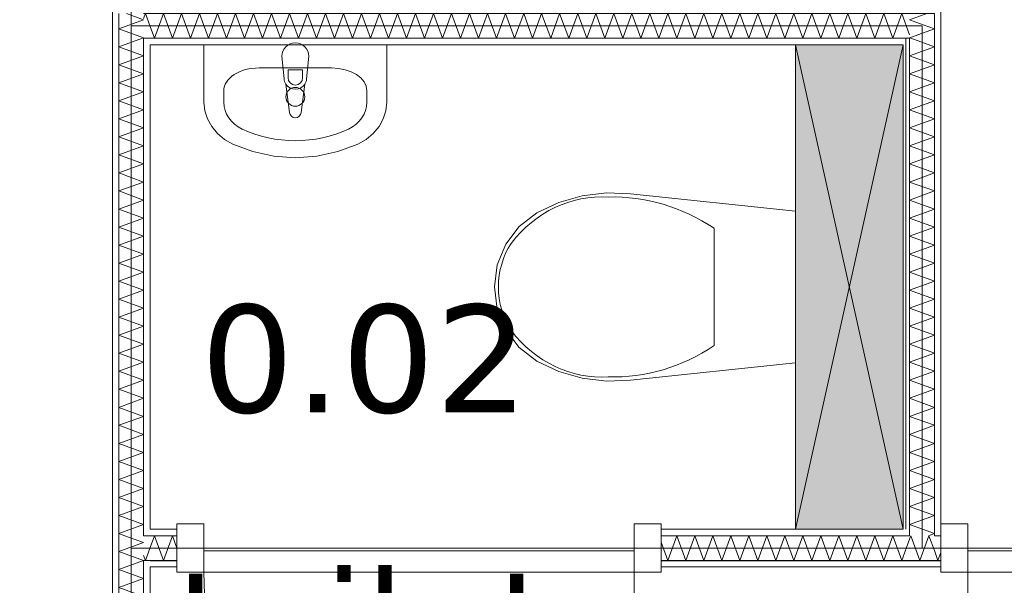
# Model space of a CAD drawing. Header units: millimetres. Extents: x -14925 to 266687, y -3550 to 35834.
# Tile 232 of 256: x 143326 to 145157, y 11155 to 12206. Entities that reach past the tile are written whole.
import ezdxf
from ezdxf.enums import TextEntityAlignment as Align

# ---------------------------------------------------------------- set-up
doc = ezdxf.new("R2010")
doc.units = ezdxf.units.MM
doc.header["$MEASUREMENT"] = 0
for name, color, linetype in [('New_22 C Binnenwanden', 7, 'Continuous'), ('New_22 C Binnenwanden Deuren', 7, 'Continuous'), ('New_22 C Binnenwanden Doorsnede-arcering', 7, 'Continuous'), ('New_22 C Binnenwanden Laagscheidingslijnen', 7, 'Continuous'), ('New_74 Sanitair', 7, 'Continuous'), ('New_74 Sanitair 2D arcering', 7, 'Continuous'), ('New_Z Gebruiksopp', 7, 'Continuous'), ('New_Z Gebruiksopp Zone omranding', 7, 'Continuous'), ('New_Z Gebruiksopp Zone tekst', 7, 'Continuous')]:
    doc.layers.add(name, color=color, linetype=linetype)
doc.styles.add('GENERATED_STYLE_1', font='verdana.ttf')
doc.styles.add('GENERATED_STYLE_2', font='verdana.ttf')
pattern_1 = [(180, (120873.91, 0), (0, 100), [])]
pattern_2 = [(90, (120873.91, 0), (-100, 0), [])]
pattern_3 = [(0, (120873.91, 0), (0, 100), [])]
pattern_4 = [(270, (120873.91, 0), (100, 0), [])]

# ---------------------------------------------------------------- blocks, each defined once
blk = doc.blocks.new('toilet_0.02_131_1', base_point=(143967.7, 11809))
at = {"layer": 'New_Z Gebruiksopp Zone tekst', "color": 2, "lineweight": 0}
for tag, style, p in [('DUMMY_941', 'GENERATED_STYLE_1', (143967.7, 11746.9)), ('DUMMY_942', 'GENERATED_STYLE_2', (143967.7, 11249.7))]:
    blk.add_attdef(tag, text='', height=200, dxfattribs=dict(at, style=style)).set_placement(p, align=Align.TOP_LEFT)
for tag, style, p in [('ROOM_NUMBER', 'GENERATED_STYLE_1', (143967.7, 11676.2)), ('ROOM_NAME', 'GENERATED_STYLE_2', (143967.7, 11183.8))]:
    blk.add_attdef(tag, text='', height=200, dxfattribs=dict(at, style=style)).set_placement(p, align=Align.TOP_CENTER)
blk = doc.blocks.new('Inbouwreservoir 26 KM[136]_1', base_point=(144968.9, 12159))
at = {"layer": 'New_74 Sanitair 2D arcering', "linetype": 'Continuous', "lineweight": 0, "true_color": 0xffffff}
blk.add_hatch(color=7, dxfattribs=at).paths.add_polyline_path([(144968.9, 12159), (144768.9, 12159), (144768.9, 11259), (144968.9, 11259)])
at = {"layer": 'New_74 Sanitair', "color": 7, "linetype": 'Continuous', "lineweight": 0}
for p, q in [((144968.9, 12159), (144768.9, 11259)), ((144768.9, 12159), (144968.9, 11259))]:
    blk.add_line(p, q, dxfattribs=at)
at = {"layer": 'New_74 Sanitair', "color": 7, "linetype": 'Continuous', "lineweight": 0, "flags": 128}
blk.add_lwpolyline([(144968.9, 12159), (144968.9, 11259), (144768.9, 11259), (144768.9, 12159)], close=True, dxfattribs=at)
blk = doc.blocks.new('Toilet 26[137]_1', base_point=(144768.9, 11709))
at = {"layer": 'New_74 Sanitair', "color": 7, "linetype": 'Continuous', "lineweight": 0}
for p, q in [((144617.5, 11817.9), (144617.5, 11709)), ((144617.5, 11709), (144617.5, 11600.1))]:
    blk.add_line(p, q, dxfattribs=at)
at = {"layer": 'New_74 Sanitair', "color": 7, "linetype": 'Continuous', "lineweight": 0, "flags": 128}
blk.add_lwpolyline([(144372.2, 11539.6), (144328.6, 11552), (144287.6, 11571), (144255, 11596.6), (144230.1, 11629.6), (144214.3, 11668), (144208.9, 11709), (144214.3, 11750), (144230.1, 11788.4), (144255, 11821.4), (144287.6, 11847), (144328.6, 11866), (144372.2, 11878.4), (144417.1, 11883.9), (144462.3, 11882.3), (144768.9, 11850), (144768.9, 11568), (144462.3, 11535.7), (144417.1, 11534.1)], close=True, dxfattribs=at)
at = {"layer": 'New_74 Sanitair', "color": 7, "linetype": 'Continuous', "lineweight": 0}
for centre, major_axis, start_param, end_param in [((144408.1, 11619.5), (0, 256.9), 6.227458, 7.128046), ((144429.5, 11450.9), (0, 425.3), 5.753783, 6.306803), ((144337.7, 11708.2), (0, 138.5), 0.938292, 1.564935), ((144337.7, 11709.8), (0, 138.5), 1.576657, 2.203301), ((144408.1, 11798.5), (0, 256.9), 2.296735, 3.197324), ((144429.5, 11967.1), (0, 425.3), 3.117977, 3.670997)]:
    blk.add_ellipse(centre, major_axis=major_axis, ratio=0.875546, start_param=start_param, end_param=end_param, dxfattribs=at)
blk = doc.blocks.new('Wasbak 26[138]_1', base_point=(143838.9, 12159))
at = {"layer": 'New_74 Sanitair', "color": 7, "linetype": 'Continuous', "lineweight": 0}
for p, q in [((143906.2, 12115.9), (143771.6, 12115.9)), ((143825.3, 12097.7), (143825.3, 12112.5)), ((143825.3, 12112.5), (143852.5, 12112.5)), ((143852.5, 12112.5), (143852.5, 12097.7)), ((143705.9, 12073.5), (143705.9, 12052.1)), ((143972, 12073.5), (143972, 12052.1))]:
    blk.add_line(p, q, dxfattribs=at)
at = {"layer": 'New_74 Sanitair', "color": 7, "linetype": 'Continuous', "lineweight": 0, "flags": 128}
blk.add_lwpolyline([(143668.9, 12159), (143668.9, 12052.1), (143670.5, 12036.4), (143675.4, 12021.1), (143683.4, 12006.9), (143694.1, 11994.1), (143707.4, 11983.1), (143722.6, 11974.4), (143759.6, 11960.4), (143798.7, 11951.9), (143838.9, 11949), (143879.1, 11951.9), (143918.2, 11960.4), (143955.2, 11974.4), (143970.5, 11983.1), (143983.7, 11994.1), (143994.5, 12006.9), (144002.4, 12021.1), (144007.3, 12036.4), (144008.9, 12052.1), (144008.9, 12159)], close=True, dxfattribs=at)
blk.add_lwpolyline([(143813.9, 12137.5), (143817.9, 12095.5, 0.12102), (143821.2, 12086), (143827.8, 12033.1, 0.882566), (143850, 12033.1), (143856.6, 12086, 0.12102), (143859.9, 12095.5), (143863.9, 12137.5, 1)], format="xyb", close=True, dxfattribs=at)
at = {"layer": 'New_74 Sanitair', "color": 7, "linetype": 'Continuous', "lineweight": 0}
blk.add_circle((143838.9, 12062.3), 17.5, dxfattribs=at)
for centre, radius, start, end in [((143838.9, 12097.4), 21.1, 212.771, 327.229), ((143838.9, 12097.7), 13.6, 180, 0)]:
    blk.add_arc(centre, radius, start, end, dxfattribs=at)
for centre, major_axis, ratio, start_param, end_param in [((143771.6, 12073.5), (65.8, 0), 0.645355, 1.570796, 3.141593), ((143906.2, 12073.5), (65.8, 0), 0.645355, 0, 1.570796), ((143771.6, 12052.1), (65.7, 0), 0.860963, 3.141593, 4.215414), ((143906.3, 12052.1), (65.7, 0), 0.860963, 5.209364, 6.283185), ((143838.9, 12159), (207, 0), 0.860963, 4.215414, 5.209364)]:
    blk.add_ellipse(centre, major_axis=major_axis, ratio=ratio, start_param=start_param, end_param=end_param, dxfattribs=at)
blk = doc.blocks.new('*X3078', base_point=(120873.9, 0))
at = {"layer": 'New_22 C Binnenwanden Doorsnede-arcering', "color": 7, "linetype": 'Continuous', "lineweight": 0}
for p in [(143568.9, 11225), (143556.9, 11210)]:
    blk.add_line(p, (143560.2, 11201), dxfattribs=at)
blk = doc.blocks.new('*X3079', base_point=(120873.9, 0))
at = {"layer": 'New_22 C Binnenwanden Doorsnede-arcering', "color": 7, "linetype": 'Continuous', "lineweight": 0}
for p in [(145026.9, 11219.2), (145038.9, 11215.8)]:
    blk.add_line(p, (145033.5, 11201), dxfattribs=at)
blk = doc.blocks.new('*X3081', base_point=(120873.9, 0))
at = {"layer": 'New_22 C Binnenwanden Doorsnede-arcering', "color": 7, "linetype": 'Continuous', "lineweight": 0}
for p, q in [((144983.3, 11247), (144980.9, 11240.4)), ((144983.3, 11247), (145000, 11201)), ((145016.8, 11247), (145000, 11201)), ((145016.8, 11247), (145026.9, 11219.2))]:
    blk.add_line(p, q, dxfattribs=at)
blk = doc.blocks.new('*X3082', base_point=(120873.9, 0))
at = {"layer": 'New_22 C Binnenwanden Doorsnede-arcering', "color": 7, "linetype": 'Continuous', "lineweight": 0}
for p, q in [((143576.9, 11247), (143568.9, 11225)), ((143576.9, 11247), (143593.7, 11201)), ((143610.4, 11247), (143593.7, 11201)), ((143610.4, 11247), (143618.9, 11223.6))]:
    blk.add_line(p, q, dxfattribs=at)
blk = doc.blocks.new('*X3083', base_point=(120873.9, 0))
at = {"layer": 'New_22 C Binnenwanden Doorsnede-arcering', "color": 7, "linetype": 'Continuous', "lineweight": 0}
for p, q in [((144548, 11247), (144531.2, 11201)), ((144548, 11247), (144564.7, 11201)), ((144581.5, 11247), (144564.7, 11201)), ((144581.5, 11247), (144598.2, 11201)), ((144615, 11247), (144598.2, 11201)), ((144615, 11247), (144631.7, 11201)), ((144648.4, 11247), (144631.7, 11201)), ((144648.4, 11247), (144665.2, 11201)), ((144681.9, 11247), (144665.2, 11201)), ((144681.9, 11247), (144698.7, 11201)), ((144715.4, 11247), (144698.7, 11201)), ((144715.4, 11247), (144732.2, 11201)), ((144748.9, 11247), (144732.2, 11201)), ((144748.9, 11247), (144765.6, 11201)), ((144782.4, 11247), (144765.6, 11201)), ((144782.4, 11247), (144799.1, 11201)), ((144815.9, 11247), (144799.1, 11201)), ((144815.9, 11247), (144832.6, 11201)), ((144849.4, 11247), (144832.6, 11201)), ((144849.4, 11247), (144866.1, 11201)), ((144882.8, 11247), (144866.1, 11201)), ((144882.8, 11247), (144899.6, 11201)), ((144916.3, 11247), (144899.6, 11201)), ((144916.3, 11247), (144933.1, 11201)), ((144949.8, 11247), (144933.1, 11201)), ((144949.8, 11247), (144966.6, 11201)), ((144980.9, 11240.4), (144966.6, 11201)), ((144518.9, 11234.9), (144531.2, 11201))]:
    blk.add_line(p, q, dxfattribs=at)
blk = doc.blocks.new('D1 bl 26[186]_1', base_point=(120873.9, 0))
at = {"layer": 'New_22 C Binnenwanden Deuren', "color": 7, "linetype": 'Continuous', "lineweight": 0}
for p, q in [((145088.9, 11269), (145038.9, 11269)), ((145038.9, 11269), (145038.9, 11179)), ((145038.9, 11259), (145038.9, 11247)), ((145088.9, 11179), (145088.9, 11269)), ((145938.9, 11269), (145888.9, 11269)), ((145888.9, 11269), (145888.9, 11179)), ((145938.9, 11179), (145938.9, 11269)), ((145938.9, 11259), (145938.9, 11247)), ((145038.9, 11247), (145038.9, 11201)), ((145938.9, 11247), (145938.9, 11201)), ((145088.9, 11179), (145088.9, 11219)), ((145088.9, 11219), (145888.9, 11219)), ((145888.9, 11219), (145888.9, 11179)), ((145038.9, 11201), (145038.9, 11189)), ((145938.9, 11201), (145938.9, 11189)), ((145038.9, 11179), (145088.9, 11179)), ((145088.9, 11179), (145088.9, 10379)), ((145888.9, 11179), (145088.9, 11179)), ((145888.9, 11179), (145938.9, 11179))]:
    blk.add_line(p, q, dxfattribs=at)
blk.add_arc((145088.9, 11179), 800, 270, 0, dxfattribs=at)
blk = doc.blocks.new('D1 bl 26[187]_1', base_point=(120873.9, 0))
at = {"layer": 'New_22 C Binnenwanden Deuren', "color": 7, "linetype": 'Continuous', "lineweight": 0}
for p, q in [((143618.9, 11269), (143668.9, 11269)), ((143618.9, 11179), (143618.9, 11269)), ((143618.9, 11259), (143618.9, 11247)), ((143668.9, 11269), (143668.9, 11179)), ((144468.9, 11179), (144468.9, 11269)), ((144468.9, 11269), (144518.9, 11269)), ((144518.9, 11269), (144518.9, 11179)), ((144518.9, 11259), (144518.9, 11247)), ((143618.9, 11247), (143618.9, 11201)), ((144518.9, 11247), (144518.9, 11201)), ((144468.9, 11219), (143668.9, 11219)), ((143668.9, 11219), (143668.9, 11179)), ((144468.9, 11179), (144468.9, 11219)), ((143618.9, 11201), (143618.9, 11189)), ((144518.9, 11201), (144518.9, 11189)), ((143668.9, 11179), (143618.9, 11179)), ((143668.9, 11179), (144468.9, 11179)), ((144468.9, 11179), (144468.9, 10379)), ((144518.9, 11179), (144468.9, 11179))]:
    blk.add_line(p, q, dxfattribs=at)
blk.add_arc((144468.9, 11179), 800, 180, 270, dxfattribs=at)
blk = doc.blocks.new('Wall_473_1', base_point=(148248.9, 11224))
at = {"layer": 'New_22 C Binnenwanden Doorsnede-arcering', "linetype": 'Continuous', "lineweight": 0, "true_color": 0x000000}
h = blk.add_hatch(dxfattribs=at)
h.set_pattern_fill('325_Houtachtig_plaatmate_E0', color=18, style=0, pattern_type=2)
h.set_pattern_definition(pattern_1)
h.paths.add_polyline_path([(143568.9, 11259), (143568.9, 11247), (143618.9, 11247), (143618.9, 11259)])
h = blk.add_hatch(dxfattribs=at)
h.set_pattern_fill('325_Houtachtig_plaatmate_E0', color=18, style=0, pattern_type=2)
h.set_pattern_definition(pattern_1)
h.paths.add_polyline_path([(144518.9, 11247), (144968.9, 11247), (144968.9, 11259), (144518.9, 11259)])
h = blk.add_hatch(dxfattribs=at)
h.set_pattern_fill('325_Houtachtig_plaatmate_E0', color=18, style=0, pattern_type=2)
h.set_pattern_definition(pattern_1)
h.paths.add_polyline_path([(144968.9, 11247), (144980.9, 11247), (144980.9, 11259), (144968.9, 11259)])
h = blk.add_hatch(dxfattribs=at)
h.set_pattern_fill('325_Houtachtig_plaatmate_E0', color=18, style=0, pattern_type=2)
h.set_pattern_definition(pattern_1)
h.paths.add_polyline_path([(145026.9, 11247), (145038.9, 11247), (145038.9, 11259), (145026.9, 11259)])
h = blk.add_hatch(dxfattribs=at)
h.set_pattern_fill('325_Houtachtig_plaatmate_E0', color=18, style=0, pattern_type=2)
h.set_pattern_definition(pattern_1)
h.paths.add_polyline_path([(143568.9, 11189), (143618.9, 11189), (143618.9, 11201), (143568.9, 11201)])
h = blk.add_hatch(dxfattribs=at)
h.set_pattern_fill('325_Houtachtig_plaatmate_E0', color=18, style=0, pattern_type=2)
h.set_pattern_definition(pattern_1)
h.paths.add_polyline_path([(145038.9, 11201), (144518.9, 11201), (144518.9, 11189), (145038.9, 11189)])
at = {"layer": 'New_22 C Binnenwanden', "color": 1, "linetype": 'Continuous', "lineweight": 0}
for p, q in [((143618.9, 11259), (143618.9, 11247)), ((144518.9, 11259), (144518.9, 11247)), ((145038.9, 11259), (145038.9, 11247)), ((143618.9, 11247), (143618.9, 11201)), ((144518.9, 11247), (144518.9, 11201)), ((145038.9, 11247), (145038.9, 11201)), ((143618.9, 11201), (143618.9, 11189)), ((144518.9, 11201), (144518.9, 11189)), ((145038.9, 11201), (145038.9, 11189))]:
    blk.add_line(p, q, dxfattribs=at)
at = {"layer": 'New_22 C Binnenwanden', "color": 1, "linetype": 'Continuous', "lineweight": 0, "flags": 128}
for points in [[(143618.9, 11259), (143568.9, 11259)], [(144968.9, 11259), (144518.9, 11259)], [(143568.9, 11189), (143618.9, 11189)], [(144518.9, 11189), (145038.9, 11189)]]:
    blk.add_lwpolyline(points, dxfattribs=at)
at = {"layer": 'New_22 C Binnenwanden Laagscheidingslijnen', "color": 1, "linetype": 'Continuous', "lineweight": 0}
for p, q in [((144980.9, 11259), (144980.9, 11247)), ((145026.9, 11247), (145026.9, 11259)), ((143568.9, 11247), (143556.9, 11247)), ((143618.9, 11247), (143568.9, 11247)), ((144980.9, 11247), (144518.9, 11247)), ((145038.9, 11247), (145026.9, 11247)), ((143556.9, 11201), (143568.9, 11201)), ((143618.9, 11201), (143568.9, 11201)), ((145038.9, 11201), (144518.9, 11201))]:
    blk.add_line(p, q, dxfattribs=at)
at = {"layer": 'New_22 C Binnenwanden', "color": 1, "lineweight": 0}
for name in ['*X3082', '*X3083', '*X3081', '*X3078', '*X3079']:
    blk.add_blockref(name, (120873.9, 0), dxfattribs=at)
at = {"layer": 'New_22 C Binnenwanden Deuren', "color": 7, "linetype": 'Continuous', "lineweight": 0}
for name in ['D1 bl 26[187]_1', 'D1 bl 26[186]_1']:
    blk.add_blockref(name, (120873.9, 0), dxfattribs=at)
blk = doc.blocks.new('*X3087', base_point=(120873.9, 0))
at = {"layer": 'New_22 C Binnenwanden Doorsnede-arcering', "color": 7, "linetype": 'Continuous', "lineweight": 0}
for p, q in [((145012.8, 12217), (144980.9, 12205.4)), ((145006.1, 12196.2), (144980.9, 12205.4)), ((144982.3, 12172.4), (144980.9, 12171.9)), ((144981.6, 12171.7), (144980.9, 12171.9))]:
    blk.add_line(p, q, dxfattribs=at)
blk = doc.blocks.new('*X3088', base_point=(120873.9, 0))
at = {"layer": 'New_22 C Binnenwanden Doorsnede-arcering', "color": 7, "linetype": 'Continuous', "lineweight": 0}
for q in [(145005.1, 11259), (145015.8, 11247)]:
    blk.add_line((145026.9, 11251), q, dxfattribs=at)
blk = doc.blocks.new('*X3089', base_point=(120873.9, 0))
at = {"layer": 'New_22 C Binnenwanden Doorsnede-arcering', "color": 7, "linetype": 'Continuous', "lineweight": 0}
for p, q in [((145026.9, 12155.1), (144980.9, 12138.4)), ((145026.9, 12155.1), (144983.4, 12171)), ((145026.9, 12121.7), (144980.9, 12138.4)), ((145026.9, 12121.7), (144980.9, 12104.9)), ((145026.9, 12088.2), (144980.9, 12104.9)), ((145026.9, 12088.2), (144980.9, 12071.4)), ((145026.9, 12054.7), (144980.9, 12071.4)), ((145026.9, 12054.7), (144980.9, 12038)), ((145026.9, 12021.2), (144980.9, 12038)), ((145026.9, 12021.2), (144980.9, 12004.5)), ((145026.9, 11987.7), (144980.9, 12004.5)), ((145026.9, 11987.7), (144980.9, 11971)), ((145026.9, 11954.2), (144980.9, 11971)), ((145026.9, 11954.2), (144980.9, 11937.5)), ((145026.9, 11920.8), (144980.9, 11937.5)), ((145026.9, 11920.8), (144980.9, 11904)), ((145026.9, 11887.3), (144980.9, 11904)), ((145026.9, 11887.3), (144980.9, 11870.5)), ((145026.9, 11853.8), (144980.9, 11870.5)), ((145026.9, 11853.8), (144980.9, 11837)), ((145026.9, 11820.3), (144980.9, 11837)), ((145026.9, 11820.3), (144980.9, 11803.6)), ((145026.9, 11786.8), (144980.9, 11803.6)), ((145026.9, 11786.8), (144980.9, 11770.1)), ((145026.9, 11753.3), (144980.9, 11770.1)), ((145026.9, 11753.3), (144980.9, 11736.6)), ((145026.9, 11719.8), (144980.9, 11736.6)), ((145026.9, 11719.8), (144980.9, 11703.1)), ((145026.9, 11686.4), (144980.9, 11703.1)), ((145026.9, 11686.4), (144980.9, 11669.6)), ((145026.9, 11652.9), (144980.9, 11669.6)), ((145026.9, 11652.9), (144980.9, 11636.1)), ((145026.9, 11619.4), (144980.9, 11636.1)), ((145026.9, 11619.4), (144980.9, 11602.6)), ((145026.9, 11585.9), (144980.9, 11602.6)), ((145026.9, 11585.9), (144980.9, 11569.2)), ((145026.9, 11552.4), (144980.9, 11569.2)), ((145026.9, 11552.4), (144980.9, 11535.7)), ((145026.9, 11518.9), (144980.9, 11535.7)), ((145026.9, 11518.9), (144980.9, 11502.2)), ((145026.9, 11485.4), (144980.9, 11502.2)), ((145026.9, 11485.4), (144980.9, 11468.7)), ((145026.9, 11452), (144980.9, 11468.7)), ((145026.9, 11452), (144980.9, 11435.2)), ((145026.9, 11418.5), (144980.9, 11435.2)), ((145026.9, 11418.5), (144980.9, 11401.7)), ((145026.9, 11385), (144980.9, 11401.7)), ((145026.9, 11385), (144980.9, 11368.2)), ((145026.9, 11351.5), (144980.9, 11368.2)), ((145026.9, 11351.5), (144980.9, 11334.8)), ((145026.9, 11318), (144980.9, 11334.8)), ((145026.9, 11318), (144980.9, 11301.3)), ((145026.9, 11284.5), (144980.9, 11301.3)), ((145026.9, 11284.5), (144980.9, 11267.8)), ((145005.1, 11259), (144980.9, 11267.8))]:
    blk.add_line(p, q, dxfattribs=at)
blk = doc.blocks.new('*X3090', base_point=(120873.9, 0))
at = {"layer": 'New_22 C Binnenwanden Doorsnede-arcering', "color": 7, "linetype": 'Continuous', "lineweight": 0}
for p, q in [((145026.9, 12188.6), (145006.1, 12196.2)), ((145026.9, 12188.6), (144982.3, 12172.4)), ((144983.4, 12171), (144981.6, 12171.7))]:
    blk.add_line(p, q, dxfattribs=at)
blk = doc.blocks.new('Wall_474_1', base_point=(145003.9, 12194))
at = {"layer": 'New_22 C Binnenwanden Doorsnede-arcering', "linetype": 'Continuous', "lineweight": 0, "true_color": 0x000000}
h = blk.add_hatch(dxfattribs=at)
h.set_pattern_fill('325_Houtachtig_plaatmate_E0', color=18, style=0, pattern_type=2)
h.set_pattern_definition(pattern_2)
h.paths.add_polyline_path([(145026.9, 12229), (145026.9, 12217), (145038.9, 12229)])
h = blk.add_hatch(dxfattribs=at)
h.set_pattern_fill('325_Houtachtig_plaatmate_E0', color=18, style=0, pattern_type=2)
h.set_pattern_definition(pattern_2)
h.paths.add_polyline_path([(145026.9, 12217), (145038.9, 12217), (145038.9, 12229)])
h = blk.add_hatch(dxfattribs=at)
h.set_pattern_fill('325_Houtachtig_plaatmate_E0', color=18, style=0, pattern_type=2)
h.set_pattern_definition(pattern_2)
h.paths.add_polyline_path([(145026.9, 12217), (145026.9, 11259), (145038.9, 11259), (145038.9, 12217)])
h = blk.add_hatch(dxfattribs=at)
h.set_pattern_fill('325_Houtachtig_plaatmate_E0', color=18, style=0, pattern_type=2)
h.set_pattern_definition(pattern_2)
h.paths.add_polyline_path([(144968.9, 12171), (144968.9, 12159), (144980.9, 12171)])
h = blk.add_hatch(dxfattribs=at)
h.set_pattern_fill('325_Houtachtig_plaatmate_E0', color=18, style=0, pattern_type=2)
h.set_pattern_definition(pattern_2)
h.paths.add_polyline_path([(144968.9, 12159), (144980.9, 12159), (144980.9, 12171)])
h = blk.add_hatch(dxfattribs=at)
h.set_pattern_fill('325_Houtachtig_plaatmate_E0', color=18, style=0, pattern_type=2)
h.set_pattern_definition(pattern_2)
h.paths.add_polyline_path([(144968.9, 12159), (144968.9, 11259), (144980.9, 11259), (144980.9, 12159)])
at = {"layer": 'New_22 C Binnenwanden', "color": 1, "linetype": 'Continuous', "lineweight": 0, "flags": 128}
for points in [[(145038.9, 12229), (145026.9, 12229)], [(145038.9, 11259), (145038.9, 12229)], [(144968.9, 12159), (144968.9, 11259)]]:
    blk.add_lwpolyline(points, dxfattribs=at)
at = {"layer": 'New_22 C Binnenwanden Laagscheidingslijnen', "color": 1, "linetype": 'Continuous', "lineweight": 0}
for p, q in [((145026.9, 12217), (144980.9, 12217)), ((145026.9, 12171), (145026.9, 12217)), ((144980.9, 12171), (144968.9, 12171)), ((144980.9, 12159), (144980.9, 12171)), ((144980.9, 11259), (144980.9, 12159)), ((145026.9, 11259), (145026.9, 12171)), ((144980.9, 11259), (144980.9, 11247)), ((145026.9, 11247), (145026.9, 11259))]:
    blk.add_line(p, q, dxfattribs=at)
at = {"layer": 'New_22 C Binnenwanden', "color": 1, "lineweight": 0}
for name in ['*X3087', '*X3090', '*X3089', '*X3088']:
    blk.add_blockref(name, (120873.9, 0), dxfattribs=at)
blk = doc.blocks.new('*X3092', base_point=(120873.9, 0))
at = {"layer": 'New_22 C Binnenwanden Doorsnede-arcering', "color": 7, "linetype": 'Continuous', "lineweight": 0}
for p in [(143556.9, 12208), (143568.9, 12193)]:
    blk.add_line(p, (143560.2, 12217), dxfattribs=at)
blk = doc.blocks.new('*X3093', base_point=(120873.9, 0))
at = {"layer": 'New_22 C Binnenwanden Doorsnede-arcering', "color": 7, "linetype": 'Continuous', "lineweight": 0}
for p, q in [((143576.9, 12171), (143593.7, 12217)), ((143610.4, 12171), (143593.7, 12217)), ((143610.4, 12171), (143627.1, 12217)), ((143643.9, 12171), (143627.1, 12217)), ((143643.9, 12171), (143660.6, 12217)), ((143677.4, 12171), (143660.6, 12217)), ((143677.4, 12171), (143694.1, 12217)), ((143710.9, 12171), (143694.1, 12217)), ((143710.9, 12171), (143727.6, 12217)), ((143744.3, 12171), (143727.6, 12217)), ((143744.3, 12171), (143761.1, 12217)), ((143777.8, 12171), (143761.1, 12217)), ((143777.8, 12171), (143794.6, 12217)), ((143811.3, 12171), (143794.6, 12217)), ((143811.3, 12171), (143828.1, 12217)), ((143844.8, 12171), (143828.1, 12217)), ((143844.8, 12171), (143861.5, 12217)), ((143878.3, 12171), (143861.5, 12217)), ((143878.3, 12171), (143895, 12217)), ((143911.8, 12171), (143895, 12217)), ((143911.8, 12171), (143928.5, 12217)), ((143945.3, 12171), (143928.5, 12217)), ((143945.3, 12171), (143962, 12217)), ((143978.7, 12171), (143962, 12217)), ((143978.7, 12171), (143995.5, 12217)), ((144012.2, 12171), (143995.5, 12217)), ((144012.2, 12171), (144029, 12217)), ((144045.7, 12171), (144029, 12217)), ((144045.7, 12171), (144062.5, 12217)), ((144079.2, 12171), (144062.5, 12217)), ((144079.2, 12171), (144095.9, 12217)), ((144112.7, 12171), (144095.9, 12217)), ((144112.7, 12171), (144129.4, 12217)), ((144146.2, 12171), (144129.4, 12217)), ((144146.2, 12171), (144162.9, 12217)), ((144179.7, 12171), (144162.9, 12217)), ((144179.7, 12171), (144196.4, 12217)), ((144213.1, 12171), (144196.4, 12217)), ((144213.1, 12171), (144229.9, 12217)), ((144246.6, 12171), (144229.9, 12217)), ((144246.6, 12171), (144263.4, 12217)), ((144280.1, 12171), (144263.4, 12217)), ((144280.1, 12171), (144296.8, 12217)), ((144313.6, 12171), (144296.8, 12217)), ((144313.6, 12171), (144330.3, 12217)), ((144347.1, 12171), (144330.3, 12217)), ((144347.1, 12171), (144363.8, 12217)), ((144380.6, 12171), (144363.8, 12217)), ((144380.6, 12171), (144397.3, 12217)), ((144414, 12171), (144397.3, 12217)), ((144414, 12171), (144430.8, 12217)), ((144447.5, 12171), (144430.8, 12217)), ((144447.5, 12171), (144464.3, 12217)), ((144481, 12171), (144464.3, 12217)), ((144481, 12171), (144497.8, 12217)), ((144514.5, 12171), (144497.8, 12217)), ((144514.5, 12171), (144531.2, 12217)), ((144548, 12171), (144531.2, 12217)), ((144548, 12171), (144564.7, 12217)), ((144581.5, 12171), (144564.7, 12217)), ((144581.5, 12171), (144598.2, 12217)), ((144615, 12171), (144598.2, 12217)), ((144615, 12171), (144631.7, 12217)), ((144648.4, 12171), (144631.7, 12217)), ((144648.4, 12171), (144665.2, 12217)), ((144681.9, 12171), (144665.2, 12217)), ((144681.9, 12171), (144698.7, 12217)), ((144715.4, 12171), (144698.7, 12217)), ((144715.4, 12171), (144732.2, 12217)), ((144748.9, 12171), (144732.2, 12217)), ((144748.9, 12171), (144765.6, 12217)), ((144782.4, 12171), (144765.6, 12217)), ((144782.4, 12171), (144799.1, 12217)), ((144815.9, 12171), (144799.1, 12217)), ((144815.9, 12171), (144832.6, 12217)), ((144849.4, 12171), (144832.6, 12217)), ((144849.4, 12171), (144866.1, 12217)), ((144882.8, 12171), (144866.1, 12217)), ((144882.8, 12171), (144899.6, 12217)), ((144916.3, 12171), (144899.6, 12217)), ((144916.3, 12171), (144933.1, 12217)), ((144949.8, 12171), (144933.1, 12217)), ((144949.8, 12171), (144966.6, 12217)), ((144980.9, 12177.6), (144966.6, 12217)), ((143576.9, 12171), (143568.9, 12193))]:
    blk.add_line(p, q, dxfattribs=at)
blk = doc.blocks.new('Wall_475_1', base_point=(145003.9, 12194))
at = {"layer": 'New_22 C Binnenwanden Doorsnede-arcering', "linetype": 'Continuous', "lineweight": 0, "true_color": 0x000000}
h = blk.add_hatch(dxfattribs=at)
h.set_pattern_fill('325_Houtachtig_plaatmate_E0', color=18, style=0, pattern_type=2)
h.set_pattern_definition(pattern_3)
h.paths.add_polyline_path([(145026.9, 12229), (143568.9, 12229), (143568.9, 12217), (145026.9, 12217)])
h = blk.add_hatch(dxfattribs=at)
h.set_pattern_fill('325_Houtachtig_plaatmate_E0', color=18, style=0, pattern_type=2)
h.set_pattern_definition(pattern_3)
h.paths.add_polyline_path([(144968.9, 12171), (143568.9, 12171), (143568.9, 12159), (144968.9, 12159)])
at = {"layer": 'New_22 C Binnenwanden', "color": 1, "linetype": 'Continuous', "lineweight": 0, "flags": 128}
for points in [[(145026.9, 12229), (143568.9, 12229)], [(143568.9, 12159), (144968.9, 12159)]]:
    blk.add_lwpolyline(points, dxfattribs=at)
at = {"layer": 'New_22 C Binnenwanden Laagscheidingslijnen', "color": 1, "linetype": 'Continuous', "lineweight": 0}
for p, q in [((143568.9, 12217), (143556.9, 12217)), ((143568.9, 12217), (144980.9, 12217)), ((145026.9, 12217), (144980.9, 12217)), ((143556.9, 12171), (143568.9, 12171)), ((143568.9, 12171), (144968.9, 12171)), ((144980.9, 12171), (144968.9, 12171))]:
    blk.add_line(p, q, dxfattribs=at)
at = {"layer": 'New_22 C Binnenwanden', "color": 1, "lineweight": 0}
for name in ['*X3092', '*X3093']:
    blk.add_blockref(name, (120873.9, 0), dxfattribs=at)
blk = doc.blocks.new('*X3254', base_point=(120873.9, 0))
at = {"layer": 'New_22 C Binnenwanden Doorsnede-arcering', "color": 7, "linetype": 'Continuous', "lineweight": 0}
for p, q in [((143525, 12217), (143556.9, 12205.4)), ((143510.9, 12188.6), (143556.9, 12205.4)), ((143510.9, 12188.6), (143556.9, 12171.9)), ((143554.5, 12171), (143556.9, 12171.9))]:
    blk.add_line(p, q, dxfattribs=at)
blk = doc.blocks.new('*X3255', base_point=(120873.9, 0))
at = {"layer": 'New_22 C Binnenwanden Doorsnede-arcering', "color": 7, "linetype": 'Continuous', "lineweight": 0}
for p, q in [((143510.9, 12155.1), (143554.5, 12171)), ((143510.9, 12155.1), (143556.9, 12138.4)), ((143510.9, 12121.7), (143556.9, 12138.4)), ((143510.9, 12121.7), (143556.9, 12104.9)), ((143510.9, 12088.2), (143556.9, 12104.9)), ((143510.9, 12088.2), (143556.9, 12071.4)), ((143510.9, 12054.7), (143556.9, 12071.4)), ((143510.9, 12054.7), (143556.9, 12038)), ((143510.9, 12021.2), (143556.9, 12038)), ((143510.9, 12021.2), (143556.9, 12004.5)), ((143510.9, 11987.7), (143556.9, 12004.5)), ((143510.9, 11987.7), (143556.9, 11971)), ((143510.9, 11954.2), (143556.9, 11971)), ((143510.9, 11954.2), (143556.9, 11937.5)), ((143510.9, 11920.8), (143556.9, 11937.5)), ((143510.9, 11920.8), (143556.9, 11904)), ((143510.9, 11887.3), (143556.9, 11904)), ((143510.9, 11887.3), (143556.9, 11870.5)), ((143510.9, 11853.8), (143556.9, 11870.5)), ((143510.9, 11853.8), (143556.9, 11837)), ((143510.9, 11820.3), (143556.9, 11837)), ((143510.9, 11820.3), (143556.9, 11803.6)), ((143510.9, 11786.8), (143556.9, 11803.6)), ((143510.9, 11786.8), (143556.9, 11770.1)), ((143510.9, 11753.3), (143556.9, 11770.1)), ((143510.9, 11753.3), (143556.9, 11736.6)), ((143510.9, 11719.8), (143556.9, 11736.6)), ((143510.9, 11719.8), (143556.9, 11703.1)), ((143510.9, 11686.4), (143556.9, 11703.1)), ((143510.9, 11686.4), (143556.9, 11669.6)), ((143510.9, 11652.9), (143556.9, 11669.6)), ((143510.9, 11652.9), (143556.9, 11636.1)), ((143510.9, 11619.4), (143556.9, 11636.1)), ((143510.9, 11619.4), (143556.9, 11602.6)), ((143510.9, 11585.9), (143556.9, 11602.6)), ((143510.9, 11585.9), (143556.9, 11569.2)), ((143510.9, 11552.4), (143556.9, 11569.2)), ((143510.9, 11552.4), (143556.9, 11535.7)), ((143510.9, 11518.9), (143556.9, 11535.7)), ((143510.9, 11518.9), (143556.9, 11502.2)), ((143510.9, 11485.4), (143556.9, 11502.2)), ((143510.9, 11485.4), (143556.9, 11468.7)), ((143510.9, 11452), (143556.9, 11468.7)), ((143510.9, 11452), (143556.9, 11435.2)), ((143510.9, 11418.5), (143556.9, 11435.2)), ((143510.9, 11418.5), (143556.9, 11401.7)), ((143510.9, 11385), (143556.9, 11401.7)), ((143510.9, 11385), (143556.9, 11368.2)), ((143510.9, 11351.5), (143556.9, 11368.2)), ((143510.9, 11351.5), (143556.9, 11334.8)), ((143510.9, 11318), (143556.9, 11334.8)), ((143510.9, 11318), (143556.9, 11301.3)), ((143510.9, 11284.5), (143556.9, 11301.3)), ((143510.9, 11284.5), (143556.9, 11267.8)), ((143510.9, 11251), (143556.9, 11267.8)), ((143510.9, 11251), (143522, 11247))]:
    blk.add_line(p, q, dxfattribs=at)
blk = doc.blocks.new('*X3256', base_point=(120873.9, 0))
at = {"layer": 'New_22 C Binnenwanden Doorsnede-arcering', "color": 7, "linetype": 'Continuous', "lineweight": 0}
for p, q in [((143522, 11247), (143556.9, 11234.3)), ((143510.9, 11217.6), (143556.9, 11234.3)), ((143510.9, 11217.6), (143556.4, 11201))]:
    blk.add_line(p, q, dxfattribs=at)
blk = doc.blocks.new('*X3258', base_point=(120873.9, 0))
at = {"layer": 'New_22 C Binnenwanden Doorsnede-arcering', "color": 7, "linetype": 'Continuous', "lineweight": 0}
for p, q in [((143510.9, 11184.1), (143556.9, 11200.8)), ((143510.9, 11184.1), (143556.9, 11167.3)), ((143556.4, 11201), (143556.9, 11200.8)), ((143510.9, 11150.6), (143556.9, 11167.3)), ((143510.9, 11150.6), (143542.8, 11139))]:
    blk.add_line(p, q, dxfattribs=at)
blk = doc.blocks.new('Wall_504_1', base_point=(143533.9, 13325))
at = {"layer": 'New_22 C Binnenwanden Doorsnede-arcering', "linetype": 'Continuous', "lineweight": 0, "true_color": 0x000000}
h = blk.add_hatch(dxfattribs=at)
h.set_pattern_fill('325_Houtachtig_plaatmate_E0', color=18, style=0, pattern_type=2)
h.set_pattern_definition(pattern_4)
h.paths.add_polyline_path([(143498.9, 13325), (143498.9, 11139), (143510.9, 11139), (143510.9, 13325)])
h = blk.add_hatch(dxfattribs=at)
h.set_pattern_fill('325_Houtachtig_plaatmate_E0', color=18, style=0, pattern_type=2)
h.set_pattern_definition(pattern_4)
h.paths.add_polyline_path([(143568.9, 12159), (143568.9, 12171), (143556.9, 12171), (143556.9, 12159)])
h = blk.add_hatch(dxfattribs=at)
h.set_pattern_fill('325_Houtachtig_plaatmate_E0', color=18, style=0, pattern_type=2)
h.set_pattern_definition(pattern_4)
h.paths.add_polyline_path([(143568.9, 11259), (143568.9, 12159), (143556.9, 12159), (143556.9, 11259)])
h = blk.add_hatch(dxfattribs=at)
h.set_pattern_fill('325_Houtachtig_plaatmate_E0', color=18, style=0, pattern_type=2)
h.set_pattern_definition(pattern_4)
h.paths.add_polyline_path([(143568.9, 11247), (143568.9, 11259), (143556.9, 11259), (143556.9, 11247)])
h = blk.add_hatch(dxfattribs=at)
h.set_pattern_fill('325_Houtachtig_plaatmate_E0', color=18, style=0, pattern_type=2)
h.set_pattern_definition(pattern_4)
h.paths.add_polyline_path([(143568.9, 11189), (143568.9, 11201), (143556.9, 11201), (143556.9, 11189)])
h = blk.add_hatch(dxfattribs=at)
h.set_pattern_fill('325_Houtachtig_plaatmate_E0', color=18, style=0, pattern_type=2)
h.set_pattern_definition(pattern_4)
h.paths.add_polyline_path([(143556.9, 11189), (143556.9, 11139), (143568.9, 11139), (143568.9, 11189)])
at = {"layer": 'New_22 C Binnenwanden', "color": 1, "linetype": 'Continuous', "lineweight": 0, "flags": 128}
for points in [[(143498.9, 13325), (143498.9, 11139)], [(143568.9, 11259), (143568.9, 12159)], [(143568.9, 11139), (143568.9, 11189)]]:
    blk.add_lwpolyline(points, dxfattribs=at)
at = {"layer": 'New_22 C Binnenwanden Laagscheidingslijnen', "color": 1, "linetype": 'Continuous', "lineweight": 0}
for p, q in [((143510.9, 12217), (143510.9, 12171)), ((143510.9, 12171), (143510.9, 11247)), ((143556.9, 12171), (143568.9, 12171)), ((143556.9, 12171), (143556.9, 12159)), ((143556.9, 12159), (143556.9, 11259)), ((143556.9, 11259), (143556.9, 11247)), ((143510.9, 11247), (143510.9, 11201)), ((143568.9, 11247), (143556.9, 11247)), ((143510.9, 11201), (143510.9, 11139)), ((143556.9, 11201), (143568.9, 11201)), ((143556.9, 11201), (143556.9, 11189)), ((143556.9, 11189), (143556.9, 11139))]:
    blk.add_line(p, q, dxfattribs=at)
at = {"layer": 'New_22 C Binnenwanden', "color": 1, "lineweight": 0}
for name in ['*X3254', '*X3255', '*X3256', '*X3258']:
    blk.add_blockref(name, (120873.9, 0), dxfattribs=at)

msp = doc.modelspace()

# ---------------------------------------------------------------- linework, layer by layer
at = {"layer": 'New_Z Gebruiksopp Zone omranding', "color": 151, "linetype": 'Continuous', "lineweight": 0, "true_color": 0x94b5eb, "flags": 128}
msp.add_lwpolyline([(141698.9, 9175), (143533.9, 9175), (143533.9, 13325), (141698.9, 13325)], close=True, dxfattribs=at)
at = {"layer": 'New_Z Gebruiksopp Zone omranding', "color": 254, "linetype": 'Continuous', "lineweight": 0, "true_color": 0xe4e3c5, "flags": 128}
msp.add_lwpolyline([(148248.9, 11224), (148248.9, 13325), (143533.9, 13325), (143533.9, 12194), (145003.9, 12194), (145003.9, 11224)], close=True, dxfattribs=at)
at = {"layer": 'New_Z Gebruiksopp Zone omranding', "color": 254, "linetype": 'Continuous', "lineweight": 0, "true_color": 0xd2e9ff, "flags": 128}
msp.add_lwpolyline([(145003.9, 12194), (143533.9, 12194), (143533.9, 11224), (145003.9, 11224)], close=True, dxfattribs=at)
at = {"layer": 'New_Z Gebruiksopp Zone omranding', "color": 254, "linetype": 'Continuous', "lineweight": 0, "true_color": 0xd1c2fc, "flags": 128}
msp.add_lwpolyline([(146979.9, 9560), (148248.9, 9560), (148248.9, 11224), (143533.9, 11224), (143533.9, 10154), (146979.9, 10154)], close=True, dxfattribs=at)

# ---------------------------------------------------------------- block references
at = {"layer": 'New_22 C Binnenwanden', "color": 1, "lineweight": 0}
for name, p in [('Wall_504_1', (143533.9, 13325)), ('Wall_475_1', (145003.9, 12194)), ('Wall_474_1', (145003.9, 12194)), ('Wall_473_1', (148248.9, 11224))]:
    msp.add_blockref(name, p, dxfattribs=at)
at = {"layer": 'New_74 Sanitair', "color": 7, "linetype": 'Continuous', "lineweight": 0}
for name, p in [('Wasbak 26[138]_1', (143838.9, 12159)), ('Inbouwreservoir 26 KM[136]_1', (144968.9, 12159)), ('Toilet 26[137]_1', (144768.9, 11709))]:
    msp.add_blockref(name, p, dxfattribs=at)
at = {"layer": 'New_Z Gebruiksopp', "color": 2, "linetype": 'Continuous', "lineweight": 0}
msp.add_blockref('toilet_0.02_131_1', (143967.7, 11809), dxfattribs=at).add_auto_attribs({'ROOM_NAME': 'toilet', 'ROOM_NUMBER': '0.02'})

doc.saveas('drawing.dxf')
